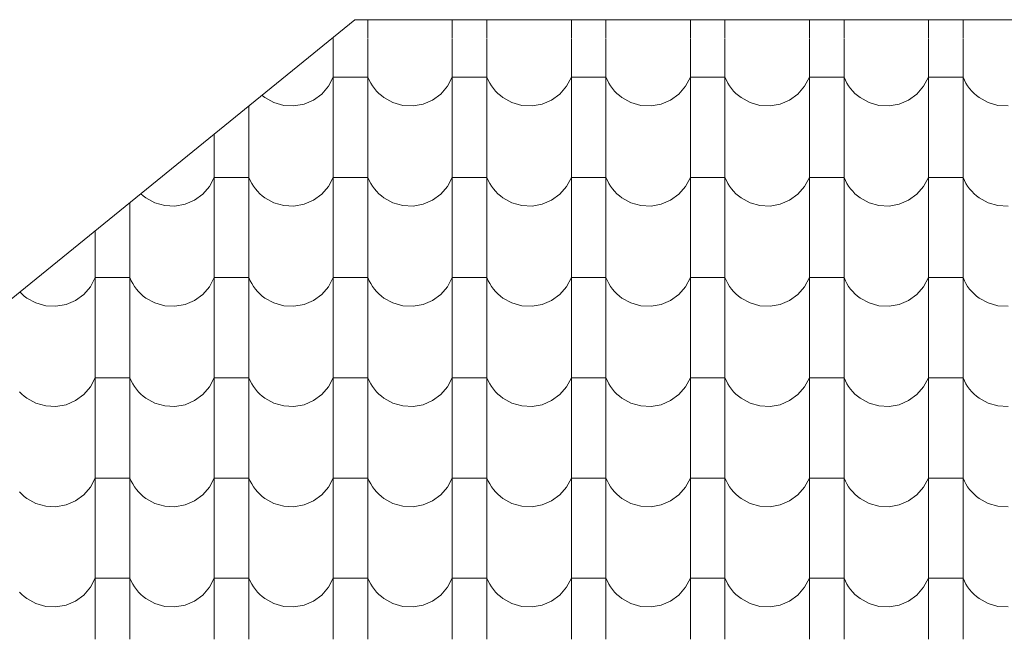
# Model space of a CAD drawing. Header units: millimetres. Extents: x -20699 to 32021, y -4298 to 11971.
# Tile 22 of 74: x -14834 to -13469, y 9941 to 10800. Entities that reach past the tile are written whole.
import ezdxf

# ---------------------------------------------------------------- set-up
doc = ezdxf.new("R2010")
doc.units = ezdxf.units.MM
doc.header["$MEASUREMENT"] = 0
for name, color, linetype in [('A-A_1_Bourané_Konstrukce - střechy a skořepiny', 7, 'Continuous'), ('A-A_1_Bourané_Výplně - Povrchové', 7, 'Continuous'), ('A-A_1_Konstrukce - střechy a skořepiny', 7, 'Continuous')]:
    doc.layers.add(name, color=color, linetype=linetype)

# ---------------------------------------------------------------- blocks, each defined once
blk = doc.blocks.new('*X1', base_point=(-21954.7, -8431.5))
at = {"layer": 'A-A_1_Bourané_Výplně - Povrchové', "color": 251, "linetype": 'Continuous', "lineweight": 20, "true_color": 0x6a6a6a}
for p, q in [((-14350.9, 10800.4), (-14350.9, 10775)), ((-14233.9, 10800.4), (-14233.9, 10775)), ((-14185.9, 10800.4), (-14185.9, 10775)), ((-14068.9, 10800.4), (-14068.9, 10775)), ((-14020.9, 10800.4), (-14020.9, 10775)), ((-13903.9, 10800.4), (-13903.9, 10775)), ((-13855.9, 10800.4), (-13855.9, 10775)), ((-13738.9, 10800.4), (-13738.9, 10775)), ((-13690.9, 10800.4), (-13690.9, 10775)), ((-13573.9, 10800.4), (-13573.9, 10775)), ((-13525.9, 10800.4), (-13525.9, 10775)), ((-14398.9, 10776.1), (-14398.9, 10775)), ((-14398.9, 10774.5), (-14398.9, 10636)), ((-14350.9, 10774.5), (-14350.9, 10636)), ((-14233.9, 10774.5), (-14233.9, 10636)), ((-14185.9, 10774.5), (-14185.9, 10636)), ((-14068.9, 10774.5), (-14068.9, 10636)), ((-14020.9, 10774.5), (-14020.9, 10636)), ((-13903.9, 10774.5), (-13903.9, 10636)), ((-13855.9, 10774.5), (-13855.9, 10636)), ((-13738.9, 10774.5), (-13738.9, 10636)), ((-13690.9, 10774.5), (-13690.9, 10636)), ((-13573.9, 10774.5), (-13573.9, 10636)), ((-13525.9, 10774.5), (-13525.9, 10636)), ((-14405.6, 10708), (-14398.9, 10720.5)), ((-14374.9, 10720.5), (-14398.9, 10720.5)), ((-14350.9, 10720.5), (-14374.9, 10720.5)), ((-14350.9, 10720.5), (-14349, 10716.3)), ((-14349, 10716.3), (-14346.9, 10712.3)), ((-14240.6, 10708), (-14233.9, 10720.5)), ((-14209.9, 10720.5), (-14233.9, 10720.5)), ((-14185.9, 10720.5), (-14209.9, 10720.5)), ((-14185.9, 10720.5), (-14184, 10716.3)), ((-14184, 10716.3), (-14181.9, 10712.3)), ((-14075.6, 10708), (-14068.9, 10720.5)), ((-14044.9, 10720.5), (-14068.9, 10720.5)), ((-14020.9, 10720.5), (-14044.9, 10720.5)), ((-14020.9, 10720.5), (-14019, 10716.3)), ((-14019, 10716.3), (-14016.9, 10712.3)), ((-13910.6, 10708), (-13903.9, 10720.5)), ((-13879.9, 10720.5), (-13903.9, 10720.5)), ((-13855.9, 10720.5), (-13879.9, 10720.5)), ((-13855.9, 10720.5), (-13854, 10716.3)), ((-13854, 10716.3), (-13851.9, 10712.3)), ((-13745.6, 10708), (-13738.9, 10720.5)), ((-13714.9, 10720.5), (-13738.9, 10720.5)), ((-13690.9, 10720.5), (-13714.9, 10720.5)), ((-13690.9, 10720.5), (-13689, 10716.3)), ((-13689, 10716.3), (-13686.9, 10712.3)), ((-13580.6, 10708), (-13573.9, 10720.5)), ((-13549.9, 10720.5), (-13573.9, 10720.5)), ((-13525.9, 10720.5), (-13549.9, 10720.5)), ((-13525.9, 10720.5), (-13524, 10716.3)), ((-13524, 10716.3), (-13521.9, 10712.3)), ((-14414.9, 10697.2), (-14405.6, 10708)), ((-14346.9, 10712.3), (-14344.5, 10708.4)), ((-14344.5, 10708.4), (-14341.8, 10704.7)), ((-14341.8, 10704.7), (-14338.9, 10701.3)), ((-14338.9, 10701.3), (-14335.7, 10698)), ((-14249.9, 10697.2), (-14240.6, 10708)), ((-14181.9, 10712.3), (-14179.5, 10708.4)), ((-14179.5, 10708.4), (-14176.8, 10704.7)), ((-14176.8, 10704.7), (-14173.9, 10701.3)), ((-14173.9, 10701.3), (-14170.7, 10698)), ((-14084.9, 10697.2), (-14075.6, 10708)), ((-14016.9, 10712.3), (-14014.5, 10708.4)), ((-14014.5, 10708.4), (-14011.8, 10704.7)), ((-14011.8, 10704.7), (-14008.9, 10701.3)), ((-14008.9, 10701.3), (-14005.7, 10698)), ((-13919.9, 10697.2), (-13910.6, 10708)), ((-13851.9, 10712.3), (-13849.5, 10708.4)), ((-13849.5, 10708.4), (-13846.8, 10704.7)), ((-13846.8, 10704.7), (-13843.9, 10701.3)), ((-13843.9, 10701.3), (-13840.7, 10698)), ((-13754.9, 10697.2), (-13745.6, 10708)), ((-13686.9, 10712.3), (-13684.5, 10708.4)), ((-13684.5, 10708.4), (-13681.8, 10704.7)), ((-13681.8, 10704.7), (-13678.9, 10701.3)), ((-13678.9, 10701.3), (-13675.7, 10698)), ((-13589.9, 10697.2), (-13580.6, 10708)), ((-13521.9, 10712.3), (-13519.5, 10708.4)), ((-13519.5, 10708.4), (-13516.8, 10704.7)), ((-13516.8, 10704.7), (-13513.9, 10701.3)), ((-13513.9, 10701.3), (-13510.7, 10698)), ((-14497.9, 10695.5), (-14497.3, 10695)), ((-14497.3, 10695), (-14493.7, 10692.2)), ((-14493.7, 10692.2), (-14481.2, 10685.4)), ((-14439.4, 10683.3), (-14426.4, 10688.9)), ((-14426.4, 10688.9), (-14414.9, 10697.2)), ((-14335.7, 10698), (-14332.3, 10695)), ((-14332.3, 10695), (-14328.7, 10692.2)), ((-14328.7, 10692.2), (-14316.2, 10685.4)), ((-14274.4, 10683.3), (-14261.4, 10688.9)), ((-14261.4, 10688.9), (-14249.9, 10697.2)), ((-14170.7, 10698), (-14167.3, 10695)), ((-14167.3, 10695), (-14163.7, 10692.2)), ((-14163.7, 10692.2), (-14151.2, 10685.4)), ((-14109.4, 10683.3), (-14096.4, 10688.9)), ((-14096.4, 10688.9), (-14084.9, 10697.2)), ((-14005.7, 10698), (-14002.3, 10695)), ((-14002.3, 10695), (-13998.7, 10692.2)), ((-13998.7, 10692.2), (-13986.2, 10685.4)), ((-13944.4, 10683.3), (-13931.4, 10688.9)), ((-13931.4, 10688.9), (-13919.9, 10697.2)), ((-13840.7, 10698), (-13837.3, 10695)), ((-13837.3, 10695), (-13833.7, 10692.2)), ((-13833.7, 10692.2), (-13821.2, 10685.4)), ((-13779.4, 10683.3), (-13766.4, 10688.9)), ((-13766.4, 10688.9), (-13754.9, 10697.2)), ((-13675.7, 10698), (-13672.3, 10695)), ((-13672.3, 10695), (-13668.7, 10692.2)), ((-13668.7, 10692.2), (-13656.2, 10685.4)), ((-13614.4, 10683.3), (-13601.4, 10688.9)), ((-13601.4, 10688.9), (-13589.9, 10697.2)), ((-13510.7, 10698), (-13507.3, 10695)), ((-13507.3, 10695), (-13503.7, 10692.2)), ((-13503.7, 10692.2), (-13491.2, 10685.4)), ((-14515.9, 10680.9), (-14515.9, 10636)), ((-14481.2, 10685.4), (-14467.6, 10681.5)), ((-14467.6, 10681.5), (-14453.4, 10680.8)), ((-14453.4, 10680.8), (-14439.4, 10683.3)), ((-14316.2, 10685.4), (-14302.6, 10681.5)), ((-14302.6, 10681.5), (-14288.4, 10680.8)), ((-14288.4, 10680.8), (-14274.4, 10683.3)), ((-14151.2, 10685.4), (-14137.6, 10681.5)), ((-14137.6, 10681.5), (-14123.4, 10680.8)), ((-14123.4, 10680.8), (-14109.4, 10683.3)), ((-13986.2, 10685.4), (-13972.6, 10681.5)), ((-13972.6, 10681.5), (-13958.4, 10680.8)), ((-13958.4, 10680.8), (-13944.4, 10683.3)), ((-13821.2, 10685.4), (-13807.6, 10681.5)), ((-13807.6, 10681.5), (-13793.4, 10680.8)), ((-13793.4, 10680.8), (-13779.4, 10683.3)), ((-13656.2, 10685.4), (-13642.6, 10681.5)), ((-13642.6, 10681.5), (-13628.4, 10680.8)), ((-13628.4, 10680.8), (-13614.4, 10683.3)), ((-13491.2, 10685.4), (-13477.6, 10681.5)), ((-13477.6, 10681.5), (-13463.4, 10680.8)), ((-14563.9, 10641.9), (-14563.9, 10636)), ((-14563.9, 10635.5), (-14563.9, 10497)), ((-14515.9, 10635.5), (-14515.9, 10497)), ((-14398.9, 10635.5), (-14398.9, 10497)), ((-14350.9, 10635.5), (-14350.9, 10497)), ((-14233.9, 10635.5), (-14233.9, 10497)), ((-14185.9, 10635.5), (-14185.9, 10497)), ((-14068.9, 10635.5), (-14068.9, 10497)), ((-14020.9, 10635.5), (-14020.9, 10497)), ((-13903.9, 10635.5), (-13903.9, 10497)), ((-13855.9, 10635.5), (-13855.9, 10497)), ((-13738.9, 10635.5), (-13738.9, 10497)), ((-13690.9, 10635.5), (-13690.9, 10497)), ((-13573.9, 10635.5), (-13573.9, 10497)), ((-13525.9, 10635.5), (-13525.9, 10497)), ((-14570.6, 10569), (-14563.9, 10581.5)), ((-14539.9, 10581.5), (-14563.9, 10581.5)), ((-14515.9, 10581.5), (-14539.9, 10581.5)), ((-14515.9, 10581.5), (-14514, 10577.3)), ((-14405.6, 10569), (-14398.9, 10581.5)), ((-14374.9, 10581.5), (-14398.9, 10581.5)), ((-14350.9, 10581.5), (-14374.9, 10581.5)), ((-14350.9, 10581.5), (-14349, 10577.3)), ((-14240.6, 10569), (-14233.9, 10581.5)), ((-14209.9, 10581.5), (-14233.9, 10581.5)), ((-14185.9, 10581.5), (-14209.9, 10581.5)), ((-14185.9, 10581.5), (-14184, 10577.3)), ((-14075.6, 10569), (-14068.9, 10581.5)), ((-14044.9, 10581.5), (-14068.9, 10581.5)), ((-14020.9, 10581.5), (-14044.9, 10581.5)), ((-14020.9, 10581.5), (-14019, 10577.3)), ((-13910.6, 10569), (-13903.9, 10581.5)), ((-13879.9, 10581.5), (-13903.9, 10581.5)), ((-13855.9, 10581.5), (-13879.9, 10581.5)), ((-13855.9, 10581.5), (-13854, 10577.3)), ((-13745.6, 10569), (-13738.9, 10581.5)), ((-13714.9, 10581.5), (-13738.9, 10581.5)), ((-13690.9, 10581.5), (-13714.9, 10581.5)), ((-13690.9, 10581.5), (-13689, 10577.3)), ((-13580.6, 10569), (-13573.9, 10581.5)), ((-13549.9, 10581.5), (-13573.9, 10581.5)), ((-13525.9, 10581.5), (-13549.9, 10581.5)), ((-13525.9, 10581.5), (-13524, 10577.3)), ((-14579.9, 10558.2), (-14570.6, 10569)), ((-14514, 10577.3), (-14511.9, 10573.3)), ((-14511.9, 10573.3), (-14509.5, 10569.4)), ((-14509.5, 10569.4), (-14506.8, 10565.7)), ((-14506.8, 10565.7), (-14503.9, 10562.3)), ((-14414.9, 10558.2), (-14405.6, 10569)), ((-14349, 10577.3), (-14346.9, 10573.3)), ((-14346.9, 10573.3), (-14344.5, 10569.4)), ((-14344.5, 10569.4), (-14341.8, 10565.7)), ((-14341.8, 10565.7), (-14338.9, 10562.3)), ((-14249.9, 10558.2), (-14240.6, 10569)), ((-14184, 10577.3), (-14181.9, 10573.3)), ((-14181.9, 10573.3), (-14179.5, 10569.4)), ((-14179.5, 10569.4), (-14176.8, 10565.7)), ((-14176.8, 10565.7), (-14173.9, 10562.3)), ((-14084.9, 10558.2), (-14075.6, 10569)), ((-14019, 10577.3), (-14016.9, 10573.3)), ((-14016.9, 10573.3), (-14014.5, 10569.4)), ((-14014.5, 10569.4), (-14011.8, 10565.7)), ((-14011.8, 10565.7), (-14008.9, 10562.3)), ((-13919.9, 10558.2), (-13910.6, 10569)), ((-13854, 10577.3), (-13851.9, 10573.3)), ((-13851.9, 10573.3), (-13849.5, 10569.4)), ((-13849.5, 10569.4), (-13846.8, 10565.7)), ((-13846.8, 10565.7), (-13843.9, 10562.3)), ((-13754.9, 10558.2), (-13745.6, 10569)), ((-13689, 10577.3), (-13686.9, 10573.3)), ((-13686.9, 10573.3), (-13684.5, 10569.4)), ((-13684.5, 10569.4), (-13681.8, 10565.7)), ((-13681.8, 10565.7), (-13678.9, 10562.3)), ((-13589.9, 10558.2), (-13580.6, 10569)), ((-13524, 10577.3), (-13521.9, 10573.3)), ((-13521.9, 10573.3), (-13519.5, 10569.4)), ((-13519.5, 10569.4), (-13516.8, 10565.7)), ((-13516.8, 10565.7), (-13513.9, 10562.3)), ((-14665.8, 10559), (-14665.7, 10559)), ((-14665.7, 10559), (-14662.3, 10556)), ((-14662.3, 10556), (-14658.7, 10553.2)), ((-14658.7, 10553.2), (-14646.2, 10546.4)), ((-14591.4, 10549.9), (-14579.9, 10558.2)), ((-14503.9, 10562.3), (-14500.7, 10559)), ((-14500.7, 10559), (-14497.3, 10556)), ((-14497.3, 10556), (-14493.7, 10553.2)), ((-14493.7, 10553.2), (-14481.2, 10546.4)), ((-14426.4, 10549.9), (-14414.9, 10558.2)), ((-14338.9, 10562.3), (-14335.7, 10559)), ((-14335.7, 10559), (-14332.3, 10556)), ((-14332.3, 10556), (-14328.7, 10553.2)), ((-14328.7, 10553.2), (-14316.2, 10546.4)), ((-14261.4, 10549.9), (-14249.9, 10558.2)), ((-14173.9, 10562.3), (-14170.7, 10559)), ((-14170.7, 10559), (-14167.3, 10556)), ((-14167.3, 10556), (-14163.7, 10553.2)), ((-14163.7, 10553.2), (-14151.2, 10546.4)), ((-14096.4, 10549.9), (-14084.9, 10558.2)), ((-14008.9, 10562.3), (-14005.7, 10559)), ((-14005.7, 10559), (-14002.3, 10556)), ((-14002.3, 10556), (-13998.7, 10553.2)), ((-13998.7, 10553.2), (-13986.2, 10546.4)), ((-13931.4, 10549.9), (-13919.9, 10558.2)), ((-13843.9, 10562.3), (-13840.7, 10559)), ((-13840.7, 10559), (-13837.3, 10556)), ((-13837.3, 10556), (-13833.7, 10553.2)), ((-13833.7, 10553.2), (-13821.2, 10546.4)), ((-13766.4, 10549.9), (-13754.9, 10558.2)), ((-13678.9, 10562.3), (-13675.7, 10559)), ((-13675.7, 10559), (-13672.3, 10556)), ((-13672.3, 10556), (-13668.7, 10553.2)), ((-13668.7, 10553.2), (-13656.2, 10546.4)), ((-13601.4, 10549.9), (-13589.9, 10558.2)), ((-13513.9, 10562.3), (-13510.7, 10559)), ((-13510.7, 10559), (-13507.3, 10556)), ((-13507.3, 10556), (-13503.7, 10553.2)), ((-13503.7, 10553.2), (-13491.2, 10546.4)), ((-14680.9, 10546.7), (-14680.9, 10497)), ((-14646.2, 10546.4), (-14632.6, 10542.5)), ((-14632.6, 10542.5), (-14618.4, 10541.8)), ((-14618.4, 10541.8), (-14604.4, 10544.3)), ((-14604.4, 10544.3), (-14591.4, 10549.9)), ((-14481.2, 10546.4), (-14467.6, 10542.5)), ((-14467.6, 10542.5), (-14453.4, 10541.8)), ((-14453.4, 10541.8), (-14439.4, 10544.3)), ((-14439.4, 10544.3), (-14426.4, 10549.9)), ((-14316.2, 10546.4), (-14302.6, 10542.5)), ((-14302.6, 10542.5), (-14288.4, 10541.8)), ((-14288.4, 10541.8), (-14274.4, 10544.3)), ((-14274.4, 10544.3), (-14261.4, 10549.9)), ((-14151.2, 10546.4), (-14137.6, 10542.5)), ((-14137.6, 10542.5), (-14123.4, 10541.8)), ((-14123.4, 10541.8), (-14109.4, 10544.3)), ((-14109.4, 10544.3), (-14096.4, 10549.9)), ((-13986.2, 10546.4), (-13972.6, 10542.5)), ((-13972.6, 10542.5), (-13958.4, 10541.8)), ((-13958.4, 10541.8), (-13944.4, 10544.3)), ((-13944.4, 10544.3), (-13931.4, 10549.9)), ((-13821.2, 10546.4), (-13807.6, 10542.5)), ((-13807.6, 10542.5), (-13793.4, 10541.8)), ((-13793.4, 10541.8), (-13779.4, 10544.3)), ((-13779.4, 10544.3), (-13766.4, 10549.9)), ((-13656.2, 10546.4), (-13642.6, 10542.5)), ((-13642.6, 10542.5), (-13628.4, 10541.8)), ((-13628.4, 10541.8), (-13614.4, 10544.3)), ((-13614.4, 10544.3), (-13601.4, 10549.9)), ((-13491.2, 10546.4), (-13477.6, 10542.5)), ((-13477.6, 10542.5), (-13463.4, 10541.8)), ((-14728.9, 10507.7), (-14728.9, 10497)), ((-14728.9, 10496.5), (-14728.9, 10358)), ((-14680.9, 10496.5), (-14680.9, 10358)), ((-14563.9, 10496.5), (-14563.9, 10358)), ((-14515.9, 10496.5), (-14515.9, 10358)), ((-14398.9, 10496.5), (-14398.9, 10358)), ((-14350.9, 10496.5), (-14350.9, 10358)), ((-14233.9, 10496.5), (-14233.9, 10358)), ((-14185.9, 10496.5), (-14185.9, 10358)), ((-14068.9, 10496.5), (-14068.9, 10358)), ((-14020.9, 10496.5), (-14020.9, 10358)), ((-13903.9, 10496.5), (-13903.9, 10358)), ((-13855.9, 10496.5), (-13855.9, 10358)), ((-13738.9, 10496.5), (-13738.9, 10358)), ((-13690.9, 10496.5), (-13690.9, 10358)), ((-13573.9, 10496.5), (-13573.9, 10358)), ((-13525.9, 10496.5), (-13525.9, 10358)), ((-14735.6, 10430), (-14728.9, 10442.5)), ((-14704.9, 10442.5), (-14728.9, 10442.5)), ((-14680.9, 10442.5), (-14704.9, 10442.5)), ((-14680.9, 10442.5), (-14679, 10438.3)), ((-14570.6, 10430), (-14563.9, 10442.5)), ((-14539.9, 10442.5), (-14563.9, 10442.5)), ((-14515.9, 10442.5), (-14539.9, 10442.5)), ((-14515.9, 10442.5), (-14514, 10438.3)), ((-14405.6, 10430), (-14398.9, 10442.5)), ((-14374.9, 10442.5), (-14398.9, 10442.5)), ((-14350.9, 10442.5), (-14374.9, 10442.5)), ((-14350.9, 10442.5), (-14349, 10438.3)), ((-14240.6, 10430), (-14233.9, 10442.5)), ((-14209.9, 10442.5), (-14233.9, 10442.5)), ((-14185.9, 10442.5), (-14209.9, 10442.5)), ((-14185.9, 10442.5), (-14184, 10438.3)), ((-14075.6, 10430), (-14068.9, 10442.5)), ((-14044.9, 10442.5), (-14068.9, 10442.5)), ((-14020.9, 10442.5), (-14044.9, 10442.5)), ((-14020.9, 10442.5), (-14019, 10438.3)), ((-13910.6, 10430), (-13903.9, 10442.5)), ((-13879.9, 10442.5), (-13903.9, 10442.5)), ((-13855.9, 10442.5), (-13879.9, 10442.5)), ((-13855.9, 10442.5), (-13854, 10438.3)), ((-13745.6, 10430), (-13738.9, 10442.5)), ((-13714.9, 10442.5), (-13738.9, 10442.5)), ((-13690.9, 10442.5), (-13714.9, 10442.5)), ((-13690.9, 10442.5), (-13689, 10438.3)), ((-13580.6, 10430), (-13573.9, 10442.5)), ((-13549.9, 10442.5), (-13573.9, 10442.5)), ((-13525.9, 10442.5), (-13549.9, 10442.5)), ((-13525.9, 10442.5), (-13524, 10438.3)), ((-14744.9, 10419.2), (-14735.6, 10430)), ((-14679, 10438.3), (-14676.9, 10434.3)), ((-14676.9, 10434.3), (-14674.5, 10430.4)), ((-14674.5, 10430.4), (-14671.8, 10426.7)), ((-14579.9, 10419.2), (-14570.6, 10430)), ((-14514, 10438.3), (-14511.9, 10434.3)), ((-14511.9, 10434.3), (-14509.5, 10430.4)), ((-14509.5, 10430.4), (-14506.8, 10426.7)), ((-14414.9, 10419.2), (-14405.6, 10430)), ((-14349, 10438.3), (-14346.9, 10434.3)), ((-14346.9, 10434.3), (-14344.5, 10430.4)), ((-14344.5, 10430.4), (-14341.8, 10426.7)), ((-14249.9, 10419.2), (-14240.6, 10430)), ((-14184, 10438.3), (-14181.9, 10434.3)), ((-14181.9, 10434.3), (-14179.5, 10430.4)), ((-14179.5, 10430.4), (-14176.8, 10426.7)), ((-14084.9, 10419.2), (-14075.6, 10430)), ((-14019, 10438.3), (-14016.9, 10434.3)), ((-14016.9, 10434.3), (-14014.5, 10430.4)), ((-14014.5, 10430.4), (-14011.8, 10426.7)), ((-13919.9, 10419.2), (-13910.6, 10430)), ((-13854, 10438.3), (-13851.9, 10434.3)), ((-13851.9, 10434.3), (-13849.5, 10430.4)), ((-13849.5, 10430.4), (-13846.8, 10426.7)), ((-13754.9, 10419.2), (-13745.6, 10430)), ((-13689, 10438.3), (-13686.9, 10434.3)), ((-13686.9, 10434.3), (-13684.5, 10430.4)), ((-13684.5, 10430.4), (-13681.8, 10426.7)), ((-13589.9, 10419.2), (-13580.6, 10430)), ((-13524, 10438.3), (-13521.9, 10434.3)), ((-13521.9, 10434.3), (-13519.5, 10430.4)), ((-13519.5, 10430.4), (-13516.8, 10426.7)), ((-14833.4, 10422.7), (-14830.7, 10420)), ((-14830.7, 10420), (-14827.3, 10417)), ((-14827.3, 10417), (-14823.7, 10414.2)), ((-14756.4, 10410.9), (-14744.9, 10419.2)), ((-14671.8, 10426.7), (-14668.9, 10423.3)), ((-14668.9, 10423.3), (-14665.7, 10420)), ((-14665.7, 10420), (-14662.3, 10417)), ((-14662.3, 10417), (-14658.7, 10414.2)), ((-14591.4, 10410.9), (-14579.9, 10419.2)), ((-14506.8, 10426.7), (-14503.9, 10423.3)), ((-14503.9, 10423.3), (-14500.7, 10420)), ((-14500.7, 10420), (-14497.3, 10417)), ((-14497.3, 10417), (-14493.7, 10414.2)), ((-14426.4, 10410.9), (-14414.9, 10419.2)), ((-14341.8, 10426.7), (-14338.9, 10423.3)), ((-14338.9, 10423.3), (-14335.7, 10420)), ((-14335.7, 10420), (-14332.3, 10417)), ((-14332.3, 10417), (-14328.7, 10414.2)), ((-14261.4, 10410.9), (-14249.9, 10419.2)), ((-14176.8, 10426.7), (-14173.9, 10423.3)), ((-14173.9, 10423.3), (-14170.7, 10420)), ((-14170.7, 10420), (-14167.3, 10417)), ((-14167.3, 10417), (-14163.7, 10414.2)), ((-14096.4, 10410.9), (-14084.9, 10419.2)), ((-14011.8, 10426.7), (-14008.9, 10423.3)), ((-14008.9, 10423.3), (-14005.7, 10420)), ((-14005.7, 10420), (-14002.3, 10417)), ((-14002.3, 10417), (-13998.7, 10414.2)), ((-13931.4, 10410.9), (-13919.9, 10419.2)), ((-13846.8, 10426.7), (-13843.9, 10423.3)), ((-13843.9, 10423.3), (-13840.7, 10420)), ((-13840.7, 10420), (-13837.3, 10417)), ((-13837.3, 10417), (-13833.7, 10414.2)), ((-13766.4, 10410.9), (-13754.9, 10419.2)), ((-13681.8, 10426.7), (-13678.9, 10423.3)), ((-13678.9, 10423.3), (-13675.7, 10420)), ((-13675.7, 10420), (-13672.3, 10417)), ((-13672.3, 10417), (-13668.7, 10414.2)), ((-13601.4, 10410.9), (-13589.9, 10419.2)), ((-13516.8, 10426.7), (-13513.9, 10423.3)), ((-13513.9, 10423.3), (-13510.7, 10420)), ((-13510.7, 10420), (-13507.3, 10417)), ((-13507.3, 10417), (-13503.7, 10414.2)), ((-14823.7, 10414.2), (-14811.2, 10407.4)), ((-14811.2, 10407.4), (-14797.6, 10403.5)), ((-14797.6, 10403.5), (-14783.4, 10402.8)), ((-14783.4, 10402.8), (-14769.4, 10405.3)), ((-14769.4, 10405.3), (-14756.4, 10410.9)), ((-14658.7, 10414.2), (-14646.2, 10407.4)), ((-14646.2, 10407.4), (-14632.6, 10403.5)), ((-14632.6, 10403.5), (-14618.4, 10402.8)), ((-14618.4, 10402.8), (-14604.4, 10405.3)), ((-14604.4, 10405.3), (-14591.4, 10410.9)), ((-14493.7, 10414.2), (-14481.2, 10407.4)), ((-14481.2, 10407.4), (-14467.6, 10403.5)), ((-14467.6, 10403.5), (-14453.4, 10402.8)), ((-14453.4, 10402.8), (-14439.4, 10405.3)), ((-14439.4, 10405.3), (-14426.4, 10410.9)), ((-14328.7, 10414.2), (-14316.2, 10407.4)), ((-14316.2, 10407.4), (-14302.6, 10403.5)), ((-14302.6, 10403.5), (-14288.4, 10402.8)), ((-14288.4, 10402.8), (-14274.4, 10405.3)), ((-14274.4, 10405.3), (-14261.4, 10410.9)), ((-14163.7, 10414.2), (-14151.2, 10407.4)), ((-14151.2, 10407.4), (-14137.6, 10403.5)), ((-14137.6, 10403.5), (-14123.4, 10402.8)), ((-14123.4, 10402.8), (-14109.4, 10405.3)), ((-14109.4, 10405.3), (-14096.4, 10410.9)), ((-13998.7, 10414.2), (-13986.2, 10407.4)), ((-13986.2, 10407.4), (-13972.6, 10403.5)), ((-13972.6, 10403.5), (-13958.4, 10402.8)), ((-13958.4, 10402.8), (-13944.4, 10405.3)), ((-13944.4, 10405.3), (-13931.4, 10410.9)), ((-13833.7, 10414.2), (-13821.2, 10407.4)), ((-13821.2, 10407.4), (-13807.6, 10403.5)), ((-13807.6, 10403.5), (-13793.4, 10402.8)), ((-13793.4, 10402.8), (-13779.4, 10405.3)), ((-13779.4, 10405.3), (-13766.4, 10410.9)), ((-13668.7, 10414.2), (-13656.2, 10407.4)), ((-13656.2, 10407.4), (-13642.6, 10403.5)), ((-13642.6, 10403.5), (-13628.4, 10402.8)), ((-13628.4, 10402.8), (-13614.4, 10405.3)), ((-13614.4, 10405.3), (-13601.4, 10410.9)), ((-13503.7, 10414.2), (-13491.2, 10407.4)), ((-13491.2, 10407.4), (-13477.6, 10403.5)), ((-13477.6, 10403.5), (-13463.4, 10402.8)), ((-14728.9, 10357.5), (-14728.9, 10219)), ((-14680.9, 10357.5), (-14680.9, 10219)), ((-14563.9, 10357.5), (-14563.9, 10219)), ((-14515.9, 10357.5), (-14515.9, 10219)), ((-14398.9, 10357.5), (-14398.9, 10219)), ((-14350.9, 10357.5), (-14350.9, 10219)), ((-14233.9, 10357.5), (-14233.9, 10219)), ((-14185.9, 10357.5), (-14185.9, 10219)), ((-14068.9, 10357.5), (-14068.9, 10219)), ((-14020.9, 10357.5), (-14020.9, 10219)), ((-13903.9, 10357.5), (-13903.9, 10219)), ((-13855.9, 10357.5), (-13855.9, 10219)), ((-13738.9, 10357.5), (-13738.9, 10219)), ((-13690.9, 10357.5), (-13690.9, 10219)), ((-13573.9, 10357.5), (-13573.9, 10219)), ((-13525.9, 10357.5), (-13525.9, 10219)), ((-14735.6, 10291), (-14728.9, 10303.5)), ((-14704.9, 10303.5), (-14728.9, 10303.5)), ((-14680.9, 10303.5), (-14704.9, 10303.5)), ((-14680.9, 10303.5), (-14679, 10299.3)), ((-14679, 10299.3), (-14676.9, 10295.3)), ((-14676.9, 10295.3), (-14674.5, 10291.4)), ((-14570.6, 10291), (-14563.9, 10303.5)), ((-14539.9, 10303.5), (-14563.9, 10303.5)), ((-14515.9, 10303.5), (-14539.9, 10303.5)), ((-14515.9, 10303.5), (-14514, 10299.3)), ((-14514, 10299.3), (-14511.9, 10295.3)), ((-14511.9, 10295.3), (-14509.5, 10291.4)), ((-14405.6, 10291), (-14398.9, 10303.5)), ((-14374.9, 10303.5), (-14398.9, 10303.5)), ((-14350.9, 10303.5), (-14374.9, 10303.5)), ((-14350.9, 10303.5), (-14349, 10299.3)), ((-14349, 10299.3), (-14346.9, 10295.3)), ((-14346.9, 10295.3), (-14344.5, 10291.4)), ((-14240.6, 10291), (-14233.9, 10303.5)), ((-14209.9, 10303.5), (-14233.9, 10303.5)), ((-14185.9, 10303.5), (-14209.9, 10303.5)), ((-14185.9, 10303.5), (-14184, 10299.3)), ((-14184, 10299.3), (-14181.9, 10295.3)), ((-14181.9, 10295.3), (-14179.5, 10291.4)), ((-14075.6, 10291), (-14068.9, 10303.5)), ((-14044.9, 10303.5), (-14068.9, 10303.5)), ((-14020.9, 10303.5), (-14044.9, 10303.5)), ((-14020.9, 10303.5), (-14019, 10299.3)), ((-14019, 10299.3), (-14016.9, 10295.3)), ((-14016.9, 10295.3), (-14014.5, 10291.4)), ((-13910.6, 10291), (-13903.9, 10303.5)), ((-13879.9, 10303.5), (-13903.9, 10303.5)), ((-13855.9, 10303.5), (-13879.9, 10303.5)), ((-13855.9, 10303.5), (-13854, 10299.3)), ((-13854, 10299.3), (-13851.9, 10295.3)), ((-13851.9, 10295.3), (-13849.5, 10291.4)), ((-13745.6, 10291), (-13738.9, 10303.5)), ((-13714.9, 10303.5), (-13738.9, 10303.5)), ((-13690.9, 10303.5), (-13714.9, 10303.5)), ((-13690.9, 10303.5), (-13689, 10299.3)), ((-13689, 10299.3), (-13686.9, 10295.3)), ((-13686.9, 10295.3), (-13684.5, 10291.4)), ((-13580.6, 10291), (-13573.9, 10303.5)), ((-13549.9, 10303.5), (-13573.9, 10303.5)), ((-13525.9, 10303.5), (-13549.9, 10303.5)), ((-13525.9, 10303.5), (-13524, 10299.3)), ((-13524, 10299.3), (-13521.9, 10295.3)), ((-13521.9, 10295.3), (-13519.5, 10291.4)), ((-14833.9, 10284.3), (-14830.7, 10281)), ((-14830.7, 10281), (-14827.3, 10278)), ((-14756.4, 10271.9), (-14744.9, 10280.2)), ((-14744.9, 10280.2), (-14735.6, 10291)), ((-14674.5, 10291.4), (-14671.8, 10287.7)), ((-14671.8, 10287.7), (-14668.9, 10284.3)), ((-14668.9, 10284.3), (-14665.7, 10281)), ((-14665.7, 10281), (-14662.3, 10278)), ((-14591.4, 10271.9), (-14579.9, 10280.2)), ((-14579.9, 10280.2), (-14570.6, 10291)), ((-14509.5, 10291.4), (-14506.8, 10287.7)), ((-14506.8, 10287.7), (-14503.9, 10284.3)), ((-14503.9, 10284.3), (-14500.7, 10281)), ((-14500.7, 10281), (-14497.3, 10278)), ((-14426.4, 10271.9), (-14414.9, 10280.2)), ((-14414.9, 10280.2), (-14405.6, 10291)), ((-14344.5, 10291.4), (-14341.8, 10287.7)), ((-14341.8, 10287.7), (-14338.9, 10284.3)), ((-14338.9, 10284.3), (-14335.7, 10281)), ((-14335.7, 10281), (-14332.3, 10278)), ((-14261.4, 10271.9), (-14249.9, 10280.2)), ((-14249.9, 10280.2), (-14240.6, 10291)), ((-14179.5, 10291.4), (-14176.8, 10287.7)), ((-14176.8, 10287.7), (-14173.9, 10284.3)), ((-14173.9, 10284.3), (-14170.7, 10281)), ((-14170.7, 10281), (-14167.3, 10278)), ((-14096.4, 10271.9), (-14084.9, 10280.2)), ((-14084.9, 10280.2), (-14075.6, 10291)), ((-14014.5, 10291.4), (-14011.8, 10287.7)), ((-14011.8, 10287.7), (-14008.9, 10284.3)), ((-14008.9, 10284.3), (-14005.7, 10281)), ((-14005.7, 10281), (-14002.3, 10278)), ((-13931.4, 10271.9), (-13919.9, 10280.2)), ((-13919.9, 10280.2), (-13910.6, 10291)), ((-13849.5, 10291.4), (-13846.8, 10287.7)), ((-13846.8, 10287.7), (-13843.9, 10284.3)), ((-13843.9, 10284.3), (-13840.7, 10281)), ((-13840.7, 10281), (-13837.3, 10278)), ((-13766.4, 10271.9), (-13754.9, 10280.2)), ((-13754.9, 10280.2), (-13745.6, 10291)), ((-13684.5, 10291.4), (-13681.8, 10287.7)), ((-13681.8, 10287.7), (-13678.9, 10284.3)), ((-13678.9, 10284.3), (-13675.7, 10281)), ((-13675.7, 10281), (-13672.3, 10278)), ((-13601.4, 10271.9), (-13589.9, 10280.2)), ((-13589.9, 10280.2), (-13580.6, 10291)), ((-13519.5, 10291.4), (-13516.8, 10287.7)), ((-13516.8, 10287.7), (-13513.9, 10284.3)), ((-13513.9, 10284.3), (-13510.7, 10281)), ((-13510.7, 10281), (-13507.3, 10278)), ((-14827.3, 10278), (-14823.7, 10275.2)), ((-14823.7, 10275.2), (-14811.2, 10268.4)), ((-14811.2, 10268.4), (-14797.6, 10264.5)), ((-14797.6, 10264.5), (-14783.4, 10263.8)), ((-14783.4, 10263.8), (-14769.4, 10266.3)), ((-14769.4, 10266.3), (-14756.4, 10271.9)), ((-14662.3, 10278), (-14658.7, 10275.2)), ((-14658.7, 10275.2), (-14646.2, 10268.4)), ((-14646.2, 10268.4), (-14632.6, 10264.5)), ((-14632.6, 10264.5), (-14618.4, 10263.8)), ((-14618.4, 10263.8), (-14604.4, 10266.3)), ((-14604.4, 10266.3), (-14591.4, 10271.9)), ((-14497.3, 10278), (-14493.7, 10275.2)), ((-14493.7, 10275.2), (-14481.2, 10268.4)), ((-14481.2, 10268.4), (-14467.6, 10264.5)), ((-14467.6, 10264.5), (-14453.4, 10263.8)), ((-14453.4, 10263.8), (-14439.4, 10266.3)), ((-14439.4, 10266.3), (-14426.4, 10271.9)), ((-14332.3, 10278), (-14328.7, 10275.2)), ((-14328.7, 10275.2), (-14316.2, 10268.4)), ((-14316.2, 10268.4), (-14302.6, 10264.5)), ((-14302.6, 10264.5), (-14288.4, 10263.8)), ((-14288.4, 10263.8), (-14274.4, 10266.3)), ((-14274.4, 10266.3), (-14261.4, 10271.9)), ((-14167.3, 10278), (-14163.7, 10275.2)), ((-14163.7, 10275.2), (-14151.2, 10268.4)), ((-14151.2, 10268.4), (-14137.6, 10264.5)), ((-14137.6, 10264.5), (-14123.4, 10263.8)), ((-14123.4, 10263.8), (-14109.4, 10266.3)), ((-14109.4, 10266.3), (-14096.4, 10271.9)), ((-14002.3, 10278), (-13998.7, 10275.2)), ((-13998.7, 10275.2), (-13986.2, 10268.4)), ((-13986.2, 10268.4), (-13972.6, 10264.5)), ((-13972.6, 10264.5), (-13958.4, 10263.8)), ((-13958.4, 10263.8), (-13944.4, 10266.3)), ((-13944.4, 10266.3), (-13931.4, 10271.9)), ((-13837.3, 10278), (-13833.7, 10275.2)), ((-13833.7, 10275.2), (-13821.2, 10268.4)), ((-13821.2, 10268.4), (-13807.6, 10264.5)), ((-13807.6, 10264.5), (-13793.4, 10263.8)), ((-13793.4, 10263.8), (-13779.4, 10266.3)), ((-13779.4, 10266.3), (-13766.4, 10271.9)), ((-13672.3, 10278), (-13668.7, 10275.2)), ((-13668.7, 10275.2), (-13656.2, 10268.4)), ((-13656.2, 10268.4), (-13642.6, 10264.5)), ((-13642.6, 10264.5), (-13628.4, 10263.8)), ((-13628.4, 10263.8), (-13614.4, 10266.3)), ((-13614.4, 10266.3), (-13601.4, 10271.9)), ((-13507.3, 10278), (-13503.7, 10275.2)), ((-13503.7, 10275.2), (-13491.2, 10268.4)), ((-13491.2, 10268.4), (-13477.6, 10264.5)), ((-13477.6, 10264.5), (-13463.4, 10263.8)), ((-14728.9, 10218.5), (-14728.9, 10080)), ((-14680.9, 10218.5), (-14680.9, 10080)), ((-14563.9, 10218.5), (-14563.9, 10080)), ((-14515.9, 10218.5), (-14515.9, 10080)), ((-14398.9, 10218.5), (-14398.9, 10080)), ((-14350.9, 10218.5), (-14350.9, 10080)), ((-14233.9, 10218.5), (-14233.9, 10080)), ((-14185.9, 10218.5), (-14185.9, 10080)), ((-14068.9, 10218.5), (-14068.9, 10080)), ((-14020.9, 10218.5), (-14020.9, 10080)), ((-13903.9, 10218.5), (-13903.9, 10080)), ((-13855.9, 10218.5), (-13855.9, 10080)), ((-13738.9, 10218.5), (-13738.9, 10080)), ((-13690.9, 10218.5), (-13690.9, 10080)), ((-13573.9, 10218.5), (-13573.9, 10080)), ((-13525.9, 10218.5), (-13525.9, 10080)), ((-14735.6, 10152), (-14728.9, 10164.5)), ((-14704.9, 10164.5), (-14728.9, 10164.5)), ((-14680.9, 10164.5), (-14704.9, 10164.5)), ((-14680.9, 10164.5), (-14679, 10160.3)), ((-14679, 10160.3), (-14676.9, 10156.3)), ((-14676.9, 10156.3), (-14674.5, 10152.4)), ((-14570.6, 10152), (-14563.9, 10164.5)), ((-14539.9, 10164.5), (-14563.9, 10164.5)), ((-14515.9, 10164.5), (-14539.9, 10164.5)), ((-14515.9, 10164.5), (-14514, 10160.3)), ((-14514, 10160.3), (-14511.9, 10156.3)), ((-14511.9, 10156.3), (-14509.5, 10152.4)), ((-14405.6, 10152), (-14398.9, 10164.5)), ((-14374.9, 10164.5), (-14398.9, 10164.5)), ((-14350.9, 10164.5), (-14374.9, 10164.5)), ((-14350.9, 10164.5), (-14349, 10160.3)), ((-14349, 10160.3), (-14346.9, 10156.3)), ((-14346.9, 10156.3), (-14344.5, 10152.4)), ((-14240.6, 10152), (-14233.9, 10164.5)), ((-14209.9, 10164.5), (-14233.9, 10164.5)), ((-14185.9, 10164.5), (-14209.9, 10164.5)), ((-14185.9, 10164.5), (-14184, 10160.3)), ((-14184, 10160.3), (-14181.9, 10156.3)), ((-14181.9, 10156.3), (-14179.5, 10152.4)), ((-14075.6, 10152), (-14068.9, 10164.5)), ((-14044.9, 10164.5), (-14068.9, 10164.5)), ((-14020.9, 10164.5), (-14044.9, 10164.5)), ((-14020.9, 10164.5), (-14019, 10160.3)), ((-14019, 10160.3), (-14016.9, 10156.3)), ((-14016.9, 10156.3), (-14014.5, 10152.4)), ((-13910.6, 10152), (-13903.9, 10164.5)), ((-13879.9, 10164.5), (-13903.9, 10164.5)), ((-13855.9, 10164.5), (-13879.9, 10164.5)), ((-13855.9, 10164.5), (-13854, 10160.3)), ((-13854, 10160.3), (-13851.9, 10156.3)), ((-13851.9, 10156.3), (-13849.5, 10152.4)), ((-13745.6, 10152), (-13738.9, 10164.5)), ((-13714.9, 10164.5), (-13738.9, 10164.5)), ((-13690.9, 10164.5), (-13714.9, 10164.5)), ((-13690.9, 10164.5), (-13689, 10160.3)), ((-13689, 10160.3), (-13686.9, 10156.3)), ((-13686.9, 10156.3), (-13684.5, 10152.4)), ((-13580.6, 10152), (-13573.9, 10164.5)), ((-13549.9, 10164.5), (-13573.9, 10164.5)), ((-13525.9, 10164.5), (-13549.9, 10164.5)), ((-13525.9, 10164.5), (-13524, 10160.3)), ((-13524, 10160.3), (-13521.9, 10156.3)), ((-13521.9, 10156.3), (-13519.5, 10152.4)), ((-14833.9, 10145.3), (-14830.7, 10142)), ((-14830.7, 10142), (-14827.3, 10139)), ((-14744.9, 10141.2), (-14735.6, 10152)), ((-14674.5, 10152.4), (-14671.8, 10148.7)), ((-14671.8, 10148.7), (-14668.9, 10145.3)), ((-14668.9, 10145.3), (-14665.7, 10142)), ((-14665.7, 10142), (-14662.3, 10139)), ((-14579.9, 10141.2), (-14570.6, 10152)), ((-14509.5, 10152.4), (-14506.8, 10148.7)), ((-14506.8, 10148.7), (-14503.9, 10145.3)), ((-14503.9, 10145.3), (-14500.7, 10142)), ((-14500.7, 10142), (-14497.3, 10139)), ((-14414.9, 10141.2), (-14405.6, 10152)), ((-14344.5, 10152.4), (-14341.8, 10148.7)), ((-14341.8, 10148.7), (-14338.9, 10145.3)), ((-14338.9, 10145.3), (-14335.7, 10142)), ((-14335.7, 10142), (-14332.3, 10139)), ((-14249.9, 10141.2), (-14240.6, 10152)), ((-14179.5, 10152.4), (-14176.8, 10148.7)), ((-14176.8, 10148.7), (-14173.9, 10145.3)), ((-14173.9, 10145.3), (-14170.7, 10142)), ((-14170.7, 10142), (-14167.3, 10139)), ((-14084.9, 10141.2), (-14075.6, 10152)), ((-14014.5, 10152.4), (-14011.8, 10148.7)), ((-14011.8, 10148.7), (-14008.9, 10145.3)), ((-14008.9, 10145.3), (-14005.7, 10142)), ((-14005.7, 10142), (-14002.3, 10139)), ((-13919.9, 10141.2), (-13910.6, 10152)), ((-13849.5, 10152.4), (-13846.8, 10148.7)), ((-13846.8, 10148.7), (-13843.9, 10145.3)), ((-13843.9, 10145.3), (-13840.7, 10142)), ((-13840.7, 10142), (-13837.3, 10139)), ((-13754.9, 10141.2), (-13745.6, 10152)), ((-13684.5, 10152.4), (-13681.8, 10148.7)), ((-13681.8, 10148.7), (-13678.9, 10145.3)), ((-13678.9, 10145.3), (-13675.7, 10142)), ((-13675.7, 10142), (-13672.3, 10139)), ((-13589.9, 10141.2), (-13580.6, 10152)), ((-13519.5, 10152.4), (-13516.8, 10148.7)), ((-13516.8, 10148.7), (-13513.9, 10145.3)), ((-13513.9, 10145.3), (-13510.7, 10142)), ((-13510.7, 10142), (-13507.3, 10139)), ((-14827.3, 10139), (-14823.7, 10136.2)), ((-14823.7, 10136.2), (-14811.2, 10129.4)), ((-14811.2, 10129.4), (-14797.6, 10125.5)), ((-14769.4, 10127.3), (-14756.4, 10132.9)), ((-14756.4, 10132.9), (-14744.9, 10141.2)), ((-14662.3, 10139), (-14658.7, 10136.2)), ((-14658.7, 10136.2), (-14646.2, 10129.4)), ((-14646.2, 10129.4), (-14632.6, 10125.5)), ((-14604.4, 10127.3), (-14591.4, 10132.9)), ((-14591.4, 10132.9), (-14579.9, 10141.2)), ((-14497.3, 10139), (-14493.7, 10136.2)), ((-14493.7, 10136.2), (-14481.2, 10129.4)), ((-14481.2, 10129.4), (-14467.6, 10125.5)), ((-14439.4, 10127.3), (-14426.4, 10132.9)), ((-14426.4, 10132.9), (-14414.9, 10141.2)), ((-14332.3, 10139), (-14328.7, 10136.2)), ((-14328.7, 10136.2), (-14316.2, 10129.4)), ((-14316.2, 10129.4), (-14302.6, 10125.5)), ((-14274.4, 10127.3), (-14261.4, 10132.9)), ((-14261.4, 10132.9), (-14249.9, 10141.2)), ((-14167.3, 10139), (-14163.7, 10136.2)), ((-14163.7, 10136.2), (-14151.2, 10129.4)), ((-14151.2, 10129.4), (-14137.6, 10125.5)), ((-14109.4, 10127.3), (-14096.4, 10132.9)), ((-14096.4, 10132.9), (-14084.9, 10141.2)), ((-14002.3, 10139), (-13998.7, 10136.2)), ((-13998.7, 10136.2), (-13986.2, 10129.4)), ((-13986.2, 10129.4), (-13972.6, 10125.5)), ((-13944.4, 10127.3), (-13931.4, 10132.9)), ((-13931.4, 10132.9), (-13919.9, 10141.2)), ((-13837.3, 10139), (-13833.7, 10136.2)), ((-13833.7, 10136.2), (-13821.2, 10129.4)), ((-13821.2, 10129.4), (-13807.6, 10125.5)), ((-13779.4, 10127.3), (-13766.4, 10132.9)), ((-13766.4, 10132.9), (-13754.9, 10141.2)), ((-13672.3, 10139), (-13668.7, 10136.2)), ((-13668.7, 10136.2), (-13656.2, 10129.4)), ((-13656.2, 10129.4), (-13642.6, 10125.5)), ((-13614.4, 10127.3), (-13601.4, 10132.9)), ((-13601.4, 10132.9), (-13589.9, 10141.2)), ((-13507.3, 10139), (-13503.7, 10136.2)), ((-13503.7, 10136.2), (-13491.2, 10129.4)), ((-13491.2, 10129.4), (-13477.6, 10125.5)), ((-14797.6, 10125.5), (-14783.4, 10124.8)), ((-14783.4, 10124.8), (-14769.4, 10127.3)), ((-14632.6, 10125.5), (-14618.4, 10124.8)), ((-14618.4, 10124.8), (-14604.4, 10127.3)), ((-14467.6, 10125.5), (-14453.4, 10124.8)), ((-14453.4, 10124.8), (-14439.4, 10127.3)), ((-14302.6, 10125.5), (-14288.4, 10124.8)), ((-14288.4, 10124.8), (-14274.4, 10127.3)), ((-14137.6, 10125.5), (-14123.4, 10124.8)), ((-14123.4, 10124.8), (-14109.4, 10127.3)), ((-13972.6, 10125.5), (-13958.4, 10124.8)), ((-13958.4, 10124.8), (-13944.4, 10127.3)), ((-13807.6, 10125.5), (-13793.4, 10124.8)), ((-13793.4, 10124.8), (-13779.4, 10127.3)), ((-13642.6, 10125.5), (-13628.4, 10124.8)), ((-13628.4, 10124.8), (-13614.4, 10127.3)), ((-13477.6, 10125.5), (-13463.4, 10124.8)), ((-14728.9, 10079.5), (-14728.9, 9941)), ((-14680.9, 10079.5), (-14680.9, 9941)), ((-14563.9, 10079.5), (-14563.9, 9941)), ((-14515.9, 10079.5), (-14515.9, 9941)), ((-14398.9, 10079.5), (-14398.9, 9941)), ((-14350.9, 10079.5), (-14350.9, 9941)), ((-14233.9, 10079.5), (-14233.9, 9941)), ((-14185.9, 10079.5), (-14185.9, 9941)), ((-14068.9, 10079.5), (-14068.9, 9941)), ((-14020.9, 10079.5), (-14020.9, 9941)), ((-13903.9, 10079.5), (-13903.9, 9941)), ((-13855.9, 10079.5), (-13855.9, 9941)), ((-13738.9, 10079.5), (-13738.9, 9941)), ((-13690.9, 10079.5), (-13690.9, 9941)), ((-13573.9, 10079.5), (-13573.9, 9941)), ((-13525.9, 10079.5), (-13525.9, 9941)), ((-14735.6, 10013), (-14728.9, 10025.5)), ((-14704.9, 10025.5), (-14728.9, 10025.5)), ((-14680.9, 10025.5), (-14704.9, 10025.5)), ((-14680.9, 10025.5), (-14679, 10021.3)), ((-14679, 10021.3), (-14676.9, 10017.3)), ((-14570.6, 10013), (-14563.9, 10025.5)), ((-14539.9, 10025.5), (-14563.9, 10025.5)), ((-14515.9, 10025.5), (-14539.9, 10025.5)), ((-14515.9, 10025.5), (-14514, 10021.3)), ((-14514, 10021.3), (-14511.9, 10017.3)), ((-14405.6, 10013), (-14398.9, 10025.5)), ((-14374.9, 10025.5), (-14398.9, 10025.5)), ((-14350.9, 10025.5), (-14374.9, 10025.5)), ((-14350.9, 10025.5), (-14349, 10021.3)), ((-14349, 10021.3), (-14346.9, 10017.3)), ((-14240.6, 10013), (-14233.9, 10025.5)), ((-14209.9, 10025.5), (-14233.9, 10025.5)), ((-14185.9, 10025.5), (-14209.9, 10025.5)), ((-14185.9, 10025.5), (-14184, 10021.3)), ((-14184, 10021.3), (-14181.9, 10017.3)), ((-14075.6, 10013), (-14068.9, 10025.5)), ((-14044.9, 10025.5), (-14068.9, 10025.5)), ((-14020.9, 10025.5), (-14044.9, 10025.5)), ((-14020.9, 10025.5), (-14019, 10021.3)), ((-14019, 10021.3), (-14016.9, 10017.3)), ((-13910.6, 10013), (-13903.9, 10025.5)), ((-13879.9, 10025.5), (-13903.9, 10025.5)), ((-13855.9, 10025.5), (-13879.9, 10025.5)), ((-13855.9, 10025.5), (-13854, 10021.3)), ((-13854, 10021.3), (-13851.9, 10017.3)), ((-13745.6, 10013), (-13738.9, 10025.5)), ((-13714.9, 10025.5), (-13738.9, 10025.5)), ((-13690.9, 10025.5), (-13714.9, 10025.5)), ((-13690.9, 10025.5), (-13689, 10021.3)), ((-13689, 10021.3), (-13686.9, 10017.3)), ((-13580.6, 10013), (-13573.9, 10025.5)), ((-13549.9, 10025.5), (-13573.9, 10025.5)), ((-13525.9, 10025.5), (-13549.9, 10025.5)), ((-13525.9, 10025.5), (-13524, 10021.3)), ((-13524, 10021.3), (-13521.9, 10017.3)), ((-14833.9, 10006.3), (-14830.7, 10003)), ((-14744.9, 10002.2), (-14735.6, 10013)), ((-14676.9, 10017.3), (-14674.5, 10013.4)), ((-14674.5, 10013.4), (-14671.8, 10009.7)), ((-14671.8, 10009.7), (-14668.9, 10006.3)), ((-14668.9, 10006.3), (-14665.7, 10003)), ((-14579.9, 10002.2), (-14570.6, 10013)), ((-14511.9, 10017.3), (-14509.5, 10013.4)), ((-14509.5, 10013.4), (-14506.8, 10009.7)), ((-14506.8, 10009.7), (-14503.9, 10006.3)), ((-14503.9, 10006.3), (-14500.7, 10003)), ((-14414.9, 10002.2), (-14405.6, 10013)), ((-14346.9, 10017.3), (-14344.5, 10013.4)), ((-14344.5, 10013.4), (-14341.8, 10009.7)), ((-14341.8, 10009.7), (-14338.9, 10006.3)), ((-14338.9, 10006.3), (-14335.7, 10003)), ((-14249.9, 10002.2), (-14240.6, 10013)), ((-14181.9, 10017.3), (-14179.5, 10013.4)), ((-14179.5, 10013.4), (-14176.8, 10009.7)), ((-14176.8, 10009.7), (-14173.9, 10006.3)), ((-14173.9, 10006.3), (-14170.7, 10003)), ((-14084.9, 10002.2), (-14075.6, 10013)), ((-14016.9, 10017.3), (-14014.5, 10013.4)), ((-14014.5, 10013.4), (-14011.8, 10009.7)), ((-14011.8, 10009.7), (-14008.9, 10006.3)), ((-14008.9, 10006.3), (-14005.7, 10003)), ((-13919.9, 10002.2), (-13910.6, 10013)), ((-13851.9, 10017.3), (-13849.5, 10013.4)), ((-13849.5, 10013.4), (-13846.8, 10009.7)), ((-13846.8, 10009.7), (-13843.9, 10006.3)), ((-13843.9, 10006.3), (-13840.7, 10003)), ((-13754.9, 10002.2), (-13745.6, 10013)), ((-13686.9, 10017.3), (-13684.5, 10013.4)), ((-13684.5, 10013.4), (-13681.8, 10009.7)), ((-13681.8, 10009.7), (-13678.9, 10006.3)), ((-13678.9, 10006.3), (-13675.7, 10003)), ((-13589.9, 10002.2), (-13580.6, 10013)), ((-13521.9, 10017.3), (-13519.5, 10013.4)), ((-13519.5, 10013.4), (-13516.8, 10009.7)), ((-13516.8, 10009.7), (-13513.9, 10006.3)), ((-13513.9, 10006.3), (-13510.7, 10003)), ((-14830.7, 10003), (-14827.3, 10000)), ((-14827.3, 10000), (-14823.7, 9997.2)), ((-14823.7, 9997.2), (-14811.2, 9990.4)), ((-14769.4, 9988.3), (-14756.4, 9993.9)), ((-14756.4, 9993.9), (-14744.9, 10002.2)), ((-14665.7, 10003), (-14662.3, 10000)), ((-14662.3, 10000), (-14658.7, 9997.2)), ((-14658.7, 9997.2), (-14646.2, 9990.4)), ((-14604.4, 9988.3), (-14591.4, 9993.9)), ((-14591.4, 9993.9), (-14579.9, 10002.2)), ((-14500.7, 10003), (-14497.3, 10000)), ((-14497.3, 10000), (-14493.7, 9997.2)), ((-14493.7, 9997.2), (-14481.2, 9990.4)), ((-14439.4, 9988.3), (-14426.4, 9993.9)), ((-14426.4, 9993.9), (-14414.9, 10002.2)), ((-14335.7, 10003), (-14332.3, 10000)), ((-14332.3, 10000), (-14328.7, 9997.2)), ((-14328.7, 9997.2), (-14316.2, 9990.4)), ((-14274.4, 9988.3), (-14261.4, 9993.9)), ((-14261.4, 9993.9), (-14249.9, 10002.2)), ((-14170.7, 10003), (-14167.3, 10000)), ((-14167.3, 10000), (-14163.7, 9997.2)), ((-14163.7, 9997.2), (-14151.2, 9990.4)), ((-14109.4, 9988.3), (-14096.4, 9993.9)), ((-14096.4, 9993.9), (-14084.9, 10002.2)), ((-14005.7, 10003), (-14002.3, 10000)), ((-14002.3, 10000), (-13998.7, 9997.2)), ((-13998.7, 9997.2), (-13986.2, 9990.4)), ((-13944.4, 9988.3), (-13931.4, 9993.9)), ((-13931.4, 9993.9), (-13919.9, 10002.2)), ((-13840.7, 10003), (-13837.3, 10000)), ((-13837.3, 10000), (-13833.7, 9997.2)), ((-13833.7, 9997.2), (-13821.2, 9990.4)), ((-13779.4, 9988.3), (-13766.4, 9993.9)), ((-13766.4, 9993.9), (-13754.9, 10002.2)), ((-13675.7, 10003), (-13672.3, 10000)), ((-13672.3, 10000), (-13668.7, 9997.2)), ((-13668.7, 9997.2), (-13656.2, 9990.4)), ((-13614.4, 9988.3), (-13601.4, 9993.9)), ((-13601.4, 9993.9), (-13589.9, 10002.2)), ((-13510.7, 10003), (-13507.3, 10000)), ((-13507.3, 10000), (-13503.7, 9997.2)), ((-13503.7, 9997.2), (-13491.2, 9990.4)), ((-14811.2, 9990.4), (-14797.6, 9986.5)), ((-14797.6, 9986.5), (-14783.4, 9985.8)), ((-14783.4, 9985.8), (-14769.4, 9988.3)), ((-14646.2, 9990.4), (-14632.6, 9986.5)), ((-14632.6, 9986.5), (-14618.4, 9985.8)), ((-14618.4, 9985.8), (-14604.4, 9988.3)), ((-14481.2, 9990.4), (-14467.6, 9986.5)), ((-14467.6, 9986.5), (-14453.4, 9985.8)), ((-14453.4, 9985.8), (-14439.4, 9988.3)), ((-14316.2, 9990.4), (-14302.6, 9986.5)), ((-14302.6, 9986.5), (-14288.4, 9985.8)), ((-14288.4, 9985.8), (-14274.4, 9988.3)), ((-14151.2, 9990.4), (-14137.6, 9986.5)), ((-14137.6, 9986.5), (-14123.4, 9985.8)), ((-14123.4, 9985.8), (-14109.4, 9988.3)), ((-13986.2, 9990.4), (-13972.6, 9986.5)), ((-13972.6, 9986.5), (-13958.4, 9985.8)), ((-13958.4, 9985.8), (-13944.4, 9988.3)), ((-13821.2, 9990.4), (-13807.6, 9986.5)), ((-13807.6, 9986.5), (-13793.4, 9985.8)), ((-13793.4, 9985.8), (-13779.4, 9988.3)), ((-13656.2, 9990.4), (-13642.6, 9986.5)), ((-13642.6, 9986.5), (-13628.4, 9985.8)), ((-13628.4, 9985.8), (-13614.4, 9988.3)), ((-13491.2, 9990.4), (-13477.6, 9986.5)), ((-13477.6, 9986.5), (-13463.4, 9985.8))]:
    blk.add_line(p, q, dxfattribs=at)

msp = doc.modelspace()

# ---------------------------------------------------------------- linework, layer by layer
at = {"layer": 'A-A_1_Bourané_Konstrukce - střechy a skořepiny', "color": 42, "linetype": 'Continuous', "lineweight": 13, "true_color": 0xe4ad2c, "flags": 128}
msp.add_lwpolyline([(-18955.5, 7070.2), (-9632, 7058.1), (-4363.3, 10800.4), (-14369, 10800.4)], close=True, dxfattribs=at)

# ---------------------------------------------------------------- block references
at = {"layer": 'A-A_1_Konstrukce - střechy a skořepiny', "color": 9, "linetype": 'Continuous', "lineweight": 13}
msp.add_blockref('*X1', (-21954.7, -8431.5), dxfattribs=at)

doc.saveas('drawing.dxf')
